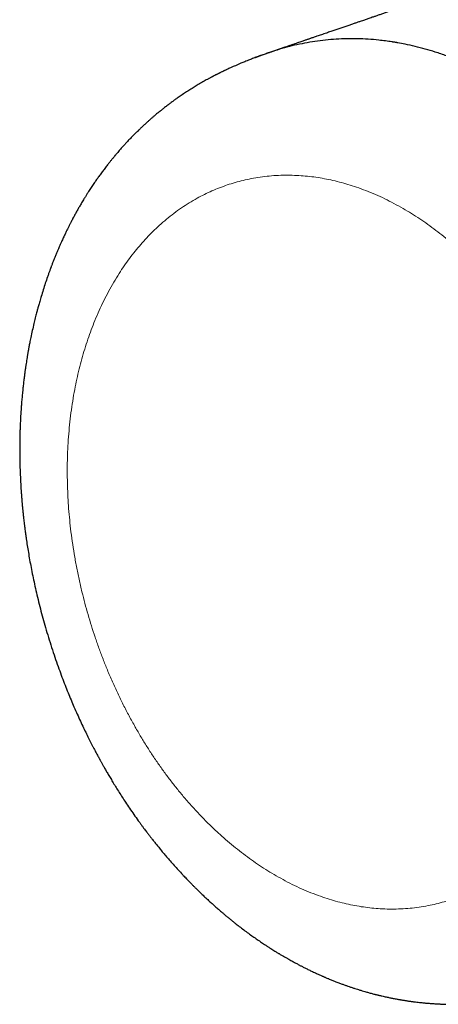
# Model space of a CAD drawing. Header units: millimetres. Extents: x 8 to 538, y 12 to 399.
# Tile 4 of 25: x 411 to 422, y 131 to 155. Entities that reach past the tile are written whole.
import ezdxf

# ---------------------------------------------------------------- set-up
doc = ezdxf.new("R2010")
doc.units = ezdxf.units.MM

msp = doc.modelspace()

# ---------------------------------------------------------------- linework, layer by layer
at = {"color": 7, "linetype": 'Continuous', "lineweight": 30}
for points, knots in [([(480.56, 176.081), (480.536, 176.072), (480.465, 176.048), (480.349, 176.008), (480.216, 175.962), (480.095, 175.92), (479.987, 175.883), (479.891, 175.85), (479.8, 175.818), (479.721, 175.791), (479.65, 175.767), (479.585, 175.744), (479.516, 175.72), (479.437, 175.693), (479.347, 175.662), (479.245, 175.627), (479.136, 175.589), (479.022, 175.55), (478.907, 175.51), (478.772, 175.464), (478.621, 175.411), (478.452, 175.353), (478.286, 175.296), (478.125, 175.24), (477.98, 175.19), (477.85, 175.145), (477.735, 175.105), (477.623, 175.067), (477.514, 175.029), (477.393, 174.987), (477.257, 174.94), (477.107, 174.888), (476.951, 174.835), (476.791, 174.78), (476.629, 174.723), (476.464, 174.667), (476.307, 174.612), (476.159, 174.561), (476.022, 174.514), (475.89, 174.469), (475.764, 174.425), (475.642, 174.383), (475.503, 174.335), (475.343, 174.28), (475.159, 174.216), (474.986, 174.157), (474.825, 174.101), (474.673, 174.048), (474.514, 173.994), (474.361, 173.941), (474.215, 173.89), (474.077, 173.843), (473.938, 173.795), (473.789, 173.743), (473.632, 173.689), (473.468, 173.632), (473.311, 173.578), (473.16, 173.526), (473.015, 173.476), (472.872, 173.427), (472.742, 173.382), (472.623, 173.341), (472.513, 173.303), (472.401, 173.264), (472.284, 173.224), (472.163, 173.182), (472.037, 173.139), (471.881, 173.085), (471.699, 173.022), (471.493, 172.951), (471.29, 172.881), (471.116, 172.821), (470.969, 172.77), (470.851, 172.73), (470.737, 172.69), (470.625, 172.652), (470.511, 172.612), (470.39, 172.571), (470.261, 172.526), (470.125, 172.479), (469.984, 172.43), (469.839, 172.38), (469.693, 172.33), (469.547, 172.28), (469.398, 172.228), (469.245, 172.176), (469.09, 172.122), (468.938, 172.069), (468.801, 172.022), (468.679, 171.98), (468.57, 171.943), (468.462, 171.905), (468.344, 171.865), (468.214, 171.82), (468.071, 171.771), (467.922, 171.719), (467.77, 171.667), (467.617, 171.614), (467.462, 171.56), (467.305, 171.506), (467.148, 171.452), (466.994, 171.399), (466.854, 171.351), (466.73, 171.308), (466.619, 171.27), (466.511, 171.232), (466.395, 171.192), (466.269, 171.149), (466.129, 171.101), (465.983, 171.051), (465.833, 170.998), (465.679, 170.946), (465.517, 170.89), (465.347, 170.831), (465.169, 170.77), (464.995, 170.71), (464.827, 170.652), (464.675, 170.599), (464.541, 170.553), (464.419, 170.511), (464.295, 170.468), (464.167, 170.424), (464.034, 170.378), (463.897, 170.331), (463.759, 170.284), (463.62, 170.236), (463.482, 170.188), (463.345, 170.141), (463.202, 170.092), (463.054, 170.04), (462.901, 169.988), (462.753, 169.937), (462.619, 169.89), (462.498, 169.849), (462.388, 169.811), (462.276, 169.772), (462.16, 169.732), (462.039, 169.691), (461.915, 169.648), (461.787, 169.604), (461.658, 169.559), (461.508, 169.508), (461.338, 169.449), (461.149, 169.384), (460.964, 169.32), (460.785, 169.258), (460.613, 169.199), (460.465, 169.148), (460.336, 169.103), (460.223, 169.064), (460.105, 169.024), (459.982, 168.982), (459.855, 168.938), (459.724, 168.893), (459.55, 168.833), (459.335, 168.759), (459.082, 168.671), (458.834, 168.586), (458.59, 168.502), (458.352, 168.42), (458.117, 168.339), (457.885, 168.259), (457.64, 168.175), (457.379, 168.085), (457.1, 167.988), (456.854, 167.904), (456.643, 167.831), (456.467, 167.77), (456.287, 167.708), (456.132, 167.655), (456.005, 167.611), (455.907, 167.578), (455.812, 167.545), (455.721, 167.513), (455.635, 167.484), (455.554, 167.456), (455.481, 167.431), (455.415, 167.408), (455.353, 167.387), (455.293, 167.366), (455.229, 167.344), (455.161, 167.32), (455.083, 167.294), (454.994, 167.263), (454.895, 167.229), (454.79, 167.193), (454.682, 167.155), (454.537, 167.106), (454.359, 167.044), (454.165, 166.978), (453.991, 166.917), (453.836, 166.864), (453.685, 166.812), (453.541, 166.762), (453.403, 166.715), (453.293, 166.677), (453.207, 166.648), (453.142, 166.625), (453.07, 166.6), (452.993, 166.574), (452.91, 166.545), (452.818, 166.513), (452.719, 166.479), (452.617, 166.444), (452.519, 166.411), (452.424, 166.378), (452.33, 166.346), (452.24, 166.314), (452.154, 166.285), (452.074, 166.257), (451.998, 166.231), (451.914, 166.202), (451.824, 166.171), (451.726, 166.138), (451.652, 166.112), (451.598, 166.094), (451.563, 166.082), (451.53, 166.07), (451.498, 166.059), (451.467, 166.048), (451.436, 166.038), (451.401, 166.026), (451.359, 166.011), (451.31, 165.994), (451.254, 165.975), (451.192, 165.954), (451.125, 165.931), (451.055, 165.907), (450.985, 165.882), (450.913, 165.858), (450.842, 165.833), (450.772, 165.809), (450.704, 165.786), (450.618, 165.756), (450.517, 165.721), (450.4, 165.681), (450.291, 165.644), (450.19, 165.609), (450.096, 165.576), (450.005, 165.545), (449.919, 165.516), (449.839, 165.488), (449.763, 165.462), (449.691, 165.437), (449.625, 165.414), (449.571, 165.396), (449.53, 165.381), (449.498, 165.371), (449.466, 165.359), (449.428, 165.346), (449.383, 165.331), (449.329, 165.312), (449.268, 165.291), (449.202, 165.268), (449.129, 165.243), (449.042, 165.213), (448.945, 165.18), (448.84, 165.144), (448.738, 165.109), (448.639, 165.075), (448.542, 165.042), (448.449, 165.009), (448.359, 164.978), (448.276, 164.95), (448.203, 164.925), (448.138, 164.902), (448.079, 164.882), (448.027, 164.864), (447.979, 164.848), (447.934, 164.832), (447.886, 164.816), (447.832, 164.797), (447.773, 164.777), (447.708, 164.755), (447.638, 164.73), (447.561, 164.704), (447.479, 164.676), (447.392, 164.646), (447.302, 164.615), (447.15, 164.562), (446.938, 164.489), (446.665, 164.395), (446.459, 164.325), (446.324, 164.278), (446.26, 164.256), (446.202, 164.236), (446.149, 164.218), (446.101, 164.201), (446.06, 164.187), (446.023, 164.174), (445.988, 164.162), (445.942, 164.147), (445.883, 164.126), (445.808, 164.1), (445.726, 164.072), (445.637, 164.042), (445.543, 164.009), (445.443, 163.975), (445.336, 163.938), (445.223, 163.899), (445.106, 163.859), (444.988, 163.818), (444.867, 163.777), (444.74, 163.733), (444.621, 163.692), (444.512, 163.655), (444.418, 163.622), (444.332, 163.593), (444.249, 163.564), (444.166, 163.536), (444.08, 163.506), (443.993, 163.476), (443.902, 163.445), (443.807, 163.412), (443.691, 163.372), (443.555, 163.325), (443.399, 163.272), (443.246, 163.219), (443.095, 163.167), (442.948, 163.117), (442.804, 163.067), (442.627, 163.006), (442.419, 162.935), (442.179, 162.852), (441.944, 162.771), (441.728, 162.697), (441.53, 162.629), (441.348, 162.566), (441.164, 162.503), (440.981, 162.44), (440.801, 162.378), (440.621, 162.316), (440.437, 162.253), (440.285, 162.201), (440.166, 162.16), (440.081, 162.131), (439.996, 162.102), (439.91, 162.072), (439.825, 162.043), (439.739, 162.013), (439.658, 161.985), (439.581, 161.959), (439.51, 161.934), (439.444, 161.912), (439.387, 161.892), (439.338, 161.875), (439.293, 161.86), (439.245, 161.843), (439.192, 161.825), (439.133, 161.805), (439.067, 161.782), (438.996, 161.758), (438.919, 161.731), (438.839, 161.704), (438.757, 161.675), (438.655, 161.641), (438.536, 161.6), (438.401, 161.553), (438.271, 161.508), (438.145, 161.465), (438.033, 161.427), (437.933, 161.392), (437.846, 161.362), (437.763, 161.334), (437.685, 161.307), (437.612, 161.282), (437.544, 161.259), (437.481, 161.237), (437.424, 161.217), (437.371, 161.199), (437.32, 161.182), (437.268, 161.164), (437.209, 161.143), (437.143, 161.121), (437.071, 161.096), (436.994, 161.07), (436.914, 161.042), (436.831, 161.014), (436.746, 160.984), (436.659, 160.955), (436.571, 160.924), (436.487, 160.895), (436.409, 160.868), (436.335, 160.843), (436.263, 160.818), (436.192, 160.794), (436.127, 160.772), (436.068, 160.751), (436.016, 160.733), (435.971, 160.718), (435.933, 160.705), (435.899, 160.693), (435.868, 160.683), (435.837, 160.672), (435.805, 160.661), (435.772, 160.65), (435.723, 160.633), (435.656, 160.61), (435.571, 160.58), (435.479, 160.549), (435.381, 160.515), (435.278, 160.48), (435.167, 160.442), (435.049, 160.401), (434.923, 160.358), (434.791, 160.312), (434.669, 160.271), (434.562, 160.234), (434.471, 160.202), (434.381, 160.172), (434.295, 160.142), (434.205, 160.111), (434.113, 160.079), (434.017, 160.047), (433.876, 159.998), (433.688, 159.933), (433.453, 159.853), (433.221, 159.773), (432.99, 159.694), (432.758, 159.614), (432.55, 159.543), (432.366, 159.479), (432.205, 159.424), (432.04, 159.368), (431.884, 159.314), (431.737, 159.263), (431.601, 159.217), (431.466, 159.17), (431.347, 159.129), (431.243, 159.094), (431.155, 159.064), (431.071, 159.034), (430.988, 159.006), (430.904, 158.977), (430.816, 158.947), (430.726, 158.916), (430.634, 158.885), (430.542, 158.853), (430.448, 158.821), (430.354, 158.789), (430.262, 158.757), (430.17, 158.725), (430.078, 158.694), (429.987, 158.663), (429.897, 158.632), (429.809, 158.601), (429.722, 158.572), (429.636, 158.542), (429.552, 158.513), (429.469, 158.485), (429.394, 158.459), (429.332, 158.437), (429.281, 158.42), (429.239, 158.406), (429.199, 158.392), (429.157, 158.377), (429.106, 158.36), (429.045, 158.339), (428.973, 158.314), (428.893, 158.287), (428.803, 158.256), (428.705, 158.222), (428.6, 158.186), (428.488, 158.148), (428.382, 158.111), (428.283, 158.077), (428.194, 158.047), (428.106, 158.017), (428.029, 157.99), (427.964, 157.968), (427.909, 157.949), (427.858, 157.931), (427.809, 157.915), (427.761, 157.898), (427.714, 157.882), (427.668, 157.866), (427.618, 157.849), (427.567, 157.832), (427.502, 157.809), (427.424, 157.783), (427.331, 157.751), (427.232, 157.717), (427.129, 157.681), (427.034, 157.649), (426.948, 157.619), (426.873, 157.593), (426.795, 157.567), (426.716, 157.539), (426.636, 157.512), (426.559, 157.486), (426.487, 157.461), (426.42, 157.438), (426.358, 157.417), (426.302, 157.398), (426.252, 157.38), (426.195, 157.361), (426.128, 157.338), (426.047, 157.31), (425.959, 157.28), (425.863, 157.247), (425.762, 157.212), (425.655, 157.176), (425.545, 157.138), (425.431, 157.099), (425.313, 157.058), (425.208, 157.022), (425.117, 156.991), (425.044, 156.966), (424.975, 156.942), (424.91, 156.92), (424.851, 156.9), (424.797, 156.881), (424.747, 156.864), (424.702, 156.848), (424.652, 156.831), (424.595, 156.812), (424.528, 156.789), (424.456, 156.764), (424.378, 156.737), (424.295, 156.709), (424.209, 156.679), (424.072, 156.632), (423.885, 156.568), (423.656, 156.49), (423.439, 156.415), (423.233, 156.345), (423.033, 156.276), (422.838, 156.209), (422.657, 156.147), (422.49, 156.09), (422.335, 156.037), (422.179, 155.983), (422.021, 155.929), (421.882, 155.881), (421.761, 155.84), (421.658, 155.804), (421.548, 155.766), (421.433, 155.727), (421.317, 155.687), (421.203, 155.648), (421.09, 155.61), (420.979, 155.571), (420.868, 155.533), (420.763, 155.497), (420.663, 155.463), (420.568, 155.431), (420.479, 155.4), (420.396, 155.372), (420.319, 155.345), (420.248, 155.321), (420.188, 155.3), (420.136, 155.282), (420.091, 155.267), (420.045, 155.251), (419.995, 155.234), (419.936, 155.214), (419.867, 155.19), (419.788, 155.163), (419.702, 155.134), (419.61, 155.102), (419.511, 155.068), (419.41, 155.034), (419.308, 154.999), (419.205, 154.963), (419.113, 154.932), (419.035, 154.905), (418.974, 154.884), (418.917, 154.864), (418.865, 154.847), (418.818, 154.831), (418.777, 154.817), (418.74, 154.804), (418.706, 154.792), (418.676, 154.782), (418.648, 154.772), (418.619, 154.762), (418.587, 154.752), (418.55, 154.739), (418.507, 154.724), (418.457, 154.707), (418.402, 154.688), (418.341, 154.667), (418.273, 154.644), (418.2, 154.619), (418.12, 154.592), (418.035, 154.562), (417.944, 154.531), (417.848, 154.498), (417.749, 154.464), (417.646, 154.429), (417.538, 154.392), (417.425, 154.353), (417.347, 154.327), (417.308, 154.313)], [0, 0, 0, 0, 0.001175, 0.003369, 0.005482, 0.007504, 0.009108, 0.010625, 0.012055, 0.013397, 0.014391, 0.015403, 0.016495, 0.017667, 0.019166, 0.020777, 0.022502, 0.024332, 0.026169, 0.027983, 0.030709, 0.033381, 0.035999, 0.038559, 0.041032, 0.042908, 0.044726, 0.046485, 0.048194, 0.049933, 0.052229, 0.054614, 0.057086, 0.05962, 0.062189, 0.064794, 0.067434, 0.069654, 0.071827, 0.073916, 0.07592, 0.077839, 0.079675, 0.082527, 0.08544, 0.088413, 0.09071, 0.093113, 0.095623, 0.09824, 0.100372, 0.102569, 0.104791, 0.10695, 0.109655, 0.112248, 0.114731, 0.117102, 0.119391, 0.121645, 0.123863, 0.125582, 0.12729, 0.129062, 0.130909, 0.132831, 0.134829, 0.136902, 0.140218, 0.143479, 0.146685, 0.149833, 0.151755, 0.153623, 0.155437, 0.157198, 0.158908, 0.160865, 0.162916, 0.16506, 0.167298, 0.169623, 0.171947, 0.174244, 0.176514, 0.179024, 0.181499, 0.183906, 0.186229, 0.187995, 0.189709, 0.191387, 0.193123, 0.195285, 0.197549, 0.199916, 0.202361, 0.204787, 0.207183, 0.209711, 0.212206, 0.214656, 0.217024, 0.218825, 0.220575, 0.222272, 0.223961, 0.226063, 0.228268, 0.230576, 0.232987, 0.23543, 0.237842, 0.240699, 0.243512, 0.246277, 0.248946, 0.251508, 0.253447, 0.255332, 0.25728, 0.25932, 0.26145, 0.263586, 0.265798, 0.268007, 0.270191, 0.272351, 0.274486, 0.276971, 0.2794, 0.281744, 0.284004, 0.285752, 0.287461, 0.289228, 0.291071, 0.292988, 0.294944, 0.296973, 0.299028, 0.301062, 0.304103, 0.307097, 0.310039, 0.312878, 0.315599, 0.318199, 0.319918, 0.321708, 0.323573, 0.325513, 0.327529, 0.329616, 0.331706, 0.335798, 0.339803, 0.343725, 0.347571, 0.351343, 0.355051, 0.358703, 0.362337, 0.366671, 0.37109, 0.375611, 0.378326, 0.381104, 0.383956, 0.386881, 0.388426, 0.38999, 0.391518, 0.392961, 0.394319, 0.395592, 0.396781, 0.397797, 0.398741, 0.39968, 0.400688, 0.401767, 0.402915, 0.404384, 0.405954, 0.407625, 0.409368, 0.411104, 0.41448, 0.41781, 0.420302, 0.422766, 0.425152, 0.427437, 0.429622, 0.431707, 0.43265, 0.433686, 0.434814, 0.436034, 0.437346, 0.43875, 0.44043, 0.442041, 0.443584, 0.445058, 0.446572, 0.448006, 0.44936, 0.450633, 0.451826, 0.452944, 0.454599, 0.456137, 0.457557, 0.458129, 0.45868, 0.459209, 0.459716, 0.460202, 0.460671, 0.461197, 0.461874, 0.462653, 0.463535, 0.46452, 0.465606, 0.466683, 0.467829, 0.468968, 0.470088, 0.47119, 0.472274, 0.473339, 0.475244, 0.477088, 0.478871, 0.48041, 0.481901, 0.483339, 0.484698, 0.48597, 0.487156, 0.488305, 0.48936, 0.490319, 0.490841, 0.491329, 0.491815, 0.49237, 0.493123, 0.493977, 0.494931, 0.495986, 0.497142, 0.498397, 0.500099, 0.501756, 0.503368, 0.504935, 0.506457, 0.507933, 0.509365, 0.510728, 0.511848, 0.512871, 0.513798, 0.514628, 0.515361, 0.51604, 0.516799, 0.517641, 0.518567, 0.519599, 0.520719, 0.521926, 0.523221, 0.524603, 0.526049, 0.527499, 0.531811, 0.53613, 0.540458, 0.541552, 0.54256, 0.543482, 0.544319, 0.54507, 0.545724, 0.546295, 0.546819, 0.547371, 0.548456, 0.549645, 0.550938, 0.552336, 0.553839, 0.555416, 0.5571, 0.558893, 0.560796, 0.562616, 0.564525, 0.566525, 0.568612, 0.570208, 0.571686, 0.573048, 0.574294, 0.575633, 0.57697, 0.578358, 0.579797, 0.581289, 0.582833, 0.585294, 0.587772, 0.5902, 0.592578, 0.594906, 0.597184, 0.599422, 0.60328, 0.607063, 0.61078, 0.61444, 0.617289, 0.620167, 0.623079, 0.626043, 0.628809, 0.631651, 0.634567, 0.637524, 0.638861, 0.640203, 0.641551, 0.642904, 0.644262, 0.645625, 0.646938, 0.648143, 0.649266, 0.650308, 0.651268, 0.651965, 0.652638, 0.653388, 0.654225, 0.655169, 0.656204, 0.65733, 0.658546, 0.659848, 0.661152, 0.662432, 0.66465, 0.66679, 0.66885, 0.670832, 0.672735, 0.674174, 0.675562, 0.676876, 0.67811, 0.679263, 0.680336, 0.681328, 0.68224, 0.683071, 0.683829, 0.684638, 0.685566, 0.686613, 0.687781, 0.688967, 0.690248, 0.691565, 0.69291, 0.694282, 0.695682, 0.697109, 0.69825, 0.699408, 0.700581, 0.701703, 0.702735, 0.703675, 0.704525, 0.705194, 0.705793, 0.706323, 0.706793, 0.707274, 0.707779, 0.70831, 0.708865, 0.710109, 0.711462, 0.712924, 0.714453, 0.716088, 0.717838, 0.719705, 0.721689, 0.723789, 0.726006, 0.727429, 0.728894, 0.730324, 0.731687, 0.732983, 0.734579, 0.736062, 0.737499, 0.741276, 0.744987, 0.748651, 0.752273, 0.75592, 0.759636, 0.762127, 0.764667, 0.767269, 0.769932, 0.772069, 0.774244, 0.776396, 0.778456, 0.779896, 0.781286, 0.782628, 0.78392, 0.785216, 0.786597, 0.788064, 0.789485, 0.79097, 0.792456, 0.793932, 0.795397, 0.796851, 0.798295, 0.799728, 0.801151, 0.802564, 0.803938, 0.805231, 0.806648, 0.80795, 0.809136, 0.810208, 0.810913, 0.811558, 0.812166, 0.812826, 0.813547, 0.81458, 0.815717, 0.816956, 0.818395, 0.819945, 0.821606, 0.823376, 0.825258, 0.826641, 0.828077, 0.829484, 0.83078, 0.831721, 0.832593, 0.833397, 0.834132, 0.834918, 0.835628, 0.836364, 0.83714, 0.837956, 0.838811, 0.840194, 0.841671, 0.843229, 0.844863, 0.846573, 0.847733, 0.848925, 0.85015, 0.851406, 0.852691, 0.85392, 0.855063, 0.85612, 0.85709, 0.857973, 0.85877, 0.859487, 0.860656, 0.861937, 0.86333, 0.864841, 0.86646, 0.868145, 0.869888, 0.87169, 0.87355, 0.875468, 0.876678, 0.877848, 0.878943, 0.879961, 0.880903, 0.881755, 0.882533, 0.883238, 0.883923, 0.884888, 0.885941, 0.887082, 0.888309, 0.889624, 0.891004, 0.892384, 0.896148, 0.89987, 0.903209, 0.906459, 0.909611, 0.912671, 0.91573, 0.918155, 0.920598, 0.923068, 0.925567, 0.928098, 0.929637, 0.931275, 0.933013, 0.934851, 0.936713, 0.938508, 0.940236, 0.94206, 0.943803, 0.945466, 0.947047, 0.948545, 0.949949, 0.951259, 0.952474, 0.953594, 0.95462, 0.95536, 0.956044, 0.956757, 0.957545, 0.958408, 0.959548, 0.960797, 0.962155, 0.963614, 0.965175, 0.966838, 0.968386, 0.970012, 0.971717, 0.972745, 0.973717, 0.974619, 0.975453, 0.976164, 0.976817, 0.97741, 0.977945, 0.978421, 0.978838, 0.979269, 0.979763, 0.980352, 0.981036, 0.981815, 0.982689, 0.983658, 0.984722, 0.98588, 0.987134, 0.988483, 0.989927, 0.991466, 0.993004, 0.994626, 0.996333, 0.998124, 1, 1, 1, 1]), ([(423.515, 153.698), (423.422, 153.75), (423.235, 153.856), (422.953, 153.999), (422.67, 154.131), (422.386, 154.251), (422.102, 154.359), (421.829, 154.451), (421.567, 154.529), (421.316, 154.594), (421.088, 154.645), (420.935, 154.674), (420.857, 154.687), (420.833, 154.692), (420.809, 154.696), (420.784, 154.7), (420.76, 154.703), (420.69, 154.714), (420.574, 154.731), (420.376, 154.754), (420.142, 154.774), (419.874, 154.785), (419.606, 154.786), (419.34, 154.775), (419.075, 154.753), (418.813, 154.72), (418.554, 154.676), (418.3, 154.622), (418.05, 154.557), (417.855, 154.5), (417.745, 154.461), (417.715, 154.45)], [0, 0, 0, 0, 0.048621, 0.097094, 0.145437, 0.193667, 0.241802, 0.289857, 0.332094, 0.374294, 0.416466, 0.447631, 0.451711, 0.455792, 0.459873, 0.463953, 0.468034, 0.472182, 0.499499, 0.526819, 0.572647, 0.618506, 0.664398, 0.710321, 0.756271, 0.802244, 0.848236, 0.893322, 0.938417, 0.983519, 1, 1, 1, 1]), ([(417.715, 154.451), (417.71, 154.45), (417.695, 154.445), (417.669, 154.436), (417.64, 154.426), (417.616, 154.417), (417.584, 154.406), (417.542, 154.392), (417.494, 154.375), (417.449, 154.358), (417.406, 154.343), (417.362, 154.327), (417.32, 154.311), (417.275, 154.295), (417.229, 154.277), (417.177, 154.257), (417.119, 154.234), (417.063, 154.212), (417.009, 154.19), (416.956, 154.168), (416.905, 154.147), (416.86, 154.127), (416.818, 154.109), (416.776, 154.09), (416.735, 154.072), (416.698, 154.055), (416.657, 154.037), (416.619, 154.019), (416.586, 154.004), (416.564, 153.993), (416.544, 153.984), (416.526, 153.975), (416.506, 153.966), (416.483, 153.954), (416.459, 153.942), (416.438, 153.932), (416.422, 153.924), (416.406, 153.916), (416.386, 153.906), (416.364, 153.895), (416.342, 153.884), (416.321, 153.873), (416.301, 153.863), (416.281, 153.852), (416.263, 153.843), (416.243, 153.832), (416.22, 153.82), (416.196, 153.807), (416.172, 153.794), (416.149, 153.782), (416.096, 153.753), (416.012, 153.706), (415.901, 153.641), (415.792, 153.576), (415.687, 153.51), (415.579, 153.44), (415.472, 153.369), (415.379, 153.304), (415.296, 153.245), (415.224, 153.192), (415.15, 153.137), (415.076, 153.08), (415.003, 153.023), (414.931, 152.965), (414.86, 152.907), (414.794, 152.851), (414.737, 152.802), (414.683, 152.755), (414.63, 152.707), (414.574, 152.657), (414.52, 152.607), (414.463, 152.553), (414.412, 152.504), (414.37, 152.463), (414.333, 152.427), (414.293, 152.386), (414.248, 152.341), (414.205, 152.296), (414.167, 152.256), (414.132, 152.22), (414.099, 152.185), (414.068, 152.15), (414.036, 152.116), (414.005, 152.081), (413.974, 152.046), (413.94, 152.008), (413.903, 151.966), (413.862, 151.917), (413.822, 151.87), (413.787, 151.828), (413.761, 151.796), (413.738, 151.769), (413.718, 151.743), (413.696, 151.716), (413.672, 151.686), (413.643, 151.65), (413.612, 151.609), (413.578, 151.565), (413.544, 151.521), (413.512, 151.478), (413.479, 151.433), (413.446, 151.388), (413.414, 151.344), (413.385, 151.303), (413.356, 151.262), (413.325, 151.217), (413.292, 151.168), (413.257, 151.117), (413.223, 151.065), (413.19, 151.015), (413.161, 150.97), (413.136, 150.931), (413.115, 150.898), (413.096, 150.867), (413.076, 150.835), (413.053, 150.798), (413.027, 150.755), (412.998, 150.707), (412.97, 150.66), (412.945, 150.616), (412.921, 150.575), (412.897, 150.534), (412.874, 150.493), (412.851, 150.452), (412.828, 150.41), (412.805, 150.367), (412.78, 150.322), (412.756, 150.275), (412.733, 150.232), (412.714, 150.195), (412.697, 150.162), (412.682, 150.133), (412.668, 150.105), (412.653, 150.075), (412.636, 150.04), (412.618, 150.003), (412.598, 149.964), (412.579, 149.923), (412.557, 149.878), (412.535, 149.831), (412.513, 149.783), (412.49, 149.731), (412.465, 149.676), (412.438, 149.615), (412.41, 149.55), (412.379, 149.48), (412.347, 149.402), (412.32, 149.335), (412.298, 149.281), (412.282, 149.241), (412.267, 149.201), (412.251, 149.161), (412.238, 149.127), (412.227, 149.098), (412.219, 149.077), (412.212, 149.057), (412.204, 149.037), (412.195, 149.013), (412.185, 148.985), (412.173, 148.951), (412.159, 148.913), (412.145, 148.873), (412.117, 148.793), (412.075, 148.672), (412.023, 148.509), (411.983, 148.379), (411.954, 148.283), (411.936, 148.222), (411.92, 148.164), (411.905, 148.111), (411.892, 148.065), (411.881, 148.022), (411.869, 147.978), (411.856, 147.928), (411.841, 147.869), (411.824, 147.804), (411.807, 147.735), (411.782, 147.632), (411.751, 147.493), (411.721, 147.355), (411.7, 147.252), (411.688, 147.189), (411.677, 147.133), (411.667, 147.083), (411.66, 147.041), (411.653, 147.006), (411.648, 146.977), (411.643, 146.95), (411.638, 146.92), (411.632, 146.886), (411.624, 146.839), (411.614, 146.777), (411.602, 146.702), (411.59, 146.623), (411.578, 146.539), (411.565, 146.448), (411.552, 146.348), (411.538, 146.238), (411.524, 146.118), (411.51, 145.987), (411.499, 145.874), (411.491, 145.783), (411.485, 145.719), (411.48, 145.658), (411.476, 145.603), (411.473, 145.556), (411.47, 145.516), (411.468, 145.482), (411.466, 145.456), (411.465, 145.431), (411.463, 145.402), (411.46, 145.362), (411.457, 145.31), (411.454, 145.249), (411.451, 145.183), (411.448, 145.114), (411.445, 145.032), (411.442, 144.935), (411.439, 144.823), (411.438, 144.709), (411.436, 144.566), (411.437, 144.397), (411.439, 144.204), (411.445, 144.016), (411.451, 143.865), (411.456, 143.748), (411.461, 143.663), (411.466, 143.577), (411.471, 143.491), (411.478, 143.404), (411.484, 143.316), (411.491, 143.228), (411.498, 143.152), (411.504, 143.091), (411.508, 143.048), (411.511, 143.013), (411.514, 142.987), (411.516, 142.968), (411.517, 142.952), (411.519, 142.933), (411.522, 142.905), (411.526, 142.868), (411.531, 142.819), (411.538, 142.761), (411.546, 142.694), (411.556, 142.611), (411.568, 142.514), (411.583, 142.403), (411.602, 142.271), (411.625, 142.118), (411.653, 141.943), (411.685, 141.758), (411.721, 141.564), (411.761, 141.362), (411.806, 141.152), (411.854, 140.935), (411.908, 140.71), (411.967, 140.479), (412.031, 140.243), (412.099, 140.003), (412.174, 139.757), (412.252, 139.51), (412.333, 139.27), (412.413, 139.043), (412.491, 138.831), (412.567, 138.632), (412.643, 138.442), (412.718, 138.261), (412.794, 138.082), (412.872, 137.905), (412.952, 137.731), (413.028, 137.567), (413.102, 137.415), (413.162, 137.294), (413.208, 137.203), (413.241, 137.139), (413.273, 137.077), (413.303, 137.018), (413.334, 136.961), (413.362, 136.907), (413.389, 136.857), (413.41, 136.818), (413.425, 136.791), (413.436, 136.772), (413.444, 136.756), (413.455, 136.736), (413.47, 136.709), (413.487, 136.679), (413.505, 136.646), (413.525, 136.611), (413.555, 136.558), (413.596, 136.486), (413.651, 136.392), (413.711, 136.291), (413.776, 136.182), (413.846, 136.067), (413.921, 135.948), (414, 135.825), (414.087, 135.692), (414.183, 135.549), (414.289, 135.395), (414.377, 135.271), (414.445, 135.177), (414.489, 135.117), (414.531, 135.06), (414.569, 135.009), (414.602, 134.965), (414.631, 134.927), (414.656, 134.896), (414.676, 134.869), (414.696, 134.844), (414.717, 134.816), (414.742, 134.784), (414.77, 134.749), (414.81, 134.699), (414.862, 134.634), (414.928, 134.552), (415.003, 134.462), (415.086, 134.363), (415.176, 134.259), (415.271, 134.15), (415.373, 134.037), (415.458, 133.945), (415.522, 133.875), (415.564, 133.831), (415.6, 133.793), (415.632, 133.76), (415.658, 133.733), (415.679, 133.712), (415.694, 133.696), (415.707, 133.683), (415.72, 133.67), (415.737, 133.653), (415.758, 133.631), (415.782, 133.607), (415.81, 133.579), (415.858, 133.531), (415.928, 133.463), (416.018, 133.376), (416.11, 133.289), (416.185, 133.22), (416.242, 133.168), (416.28, 133.134), (416.319, 133.099), (416.359, 133.064), (416.398, 133.029), (416.438, 132.995), (416.474, 132.964), (416.506, 132.937), (416.531, 132.916), (416.549, 132.9), (416.564, 132.887), (416.58, 132.874), (416.6, 132.857), (416.625, 132.837), (416.653, 132.814), (416.696, 132.778), (416.752, 132.733), (416.831, 132.669), (416.925, 132.596), (417.035, 132.513), (417.148, 132.428), (417.26, 132.348), (417.369, 132.271), (417.458, 132.21), (417.53, 132.162), (417.586, 132.125), (417.646, 132.086), (417.706, 132.048), (417.76, 132.014), (417.807, 131.985), (417.845, 131.961), (417.877, 131.942), (417.9, 131.928), (417.919, 131.916), (417.937, 131.905), (417.962, 131.891), (417.993, 131.873), (418.029, 131.851), (418.056, 131.836), (418.07, 131.827)], [0, 0, 0, 0, 0.0006, 0.002062, 0.003295, 0.004301, 0.005116, 0.00707, 0.008926, 0.010376, 0.011914, 0.013498, 0.015096, 0.016535, 0.018345, 0.020131, 0.022262, 0.024701, 0.026469, 0.028325, 0.030769, 0.032228, 0.033586, 0.035616, 0.037182, 0.038425, 0.039951, 0.042008, 0.043033, 0.043906, 0.044673, 0.045358, 0.046089, 0.047103, 0.048279, 0.049026, 0.049601, 0.050244, 0.051077, 0.052057, 0.05296, 0.053752, 0.054678, 0.055494, 0.056245, 0.056997, 0.05798, 0.059102, 0.060093, 0.060968, 0.061956, 0.066816, 0.072043, 0.076469, 0.081345, 0.086283, 0.091254, 0.096246, 0.099534, 0.103199, 0.106625, 0.110384, 0.114157, 0.117555, 0.121417, 0.124962, 0.127784, 0.130406, 0.133445, 0.136303, 0.139369, 0.14229, 0.145636, 0.147757, 0.149406, 0.151768, 0.154571, 0.157028, 0.159205, 0.161191, 0.163092, 0.164941, 0.166783, 0.168632, 0.170526, 0.172486, 0.174685, 0.177225, 0.18016, 0.182091, 0.183725, 0.185085, 0.186364, 0.187605, 0.189233, 0.191055, 0.193054, 0.19536, 0.197652, 0.199717, 0.201858, 0.204231, 0.206453, 0.208306, 0.210172, 0.212379, 0.214755, 0.217246, 0.219731, 0.222128, 0.22438, 0.226106, 0.227586, 0.228965, 0.230442, 0.23206, 0.234042, 0.236419, 0.238594, 0.240531, 0.242365, 0.244216, 0.246081, 0.247936, 0.249753, 0.251613, 0.253666, 0.255825, 0.257738, 0.259373, 0.260765, 0.262057, 0.263162, 0.264434, 0.265932, 0.267655, 0.269263, 0.271024, 0.272939, 0.275008, 0.277108, 0.278986, 0.281599, 0.284132, 0.286622, 0.289759, 0.292968, 0.296347, 0.29798, 0.299623, 0.301277, 0.302943, 0.304469, 0.305527, 0.306391, 0.307111, 0.307928, 0.308873, 0.309946, 0.311375, 0.312959, 0.314573, 0.316197, 0.322561, 0.329047, 0.335404, 0.337854, 0.340277, 0.342578, 0.344619, 0.346399, 0.347924, 0.349544, 0.351473, 0.35371, 0.356249, 0.358898, 0.361576, 0.368, 0.37458, 0.377137, 0.379491, 0.381583, 0.383413, 0.38498, 0.386285, 0.387276, 0.388205, 0.389298, 0.390556, 0.391942, 0.394538, 0.397282, 0.400174, 0.403214, 0.40647, 0.410083, 0.414057, 0.41839, 0.423084, 0.428138, 0.430476, 0.432853, 0.435033, 0.436967, 0.438653, 0.440069, 0.441247, 0.442187, 0.442889, 0.443854, 0.445273, 0.447179, 0.449367, 0.451677, 0.45411, 0.456665, 0.460379, 0.464323, 0.46838, 0.472365, 0.479301, 0.486005, 0.492478, 0.498802, 0.501703, 0.504629, 0.507581, 0.510559, 0.513562, 0.516591, 0.519645, 0.522639, 0.524432, 0.525921, 0.527107, 0.52799, 0.528569, 0.529065, 0.529706, 0.530515, 0.531886, 0.533568, 0.535561, 0.537864, 0.540471, 0.544118, 0.547938, 0.551931, 0.557656, 0.563703, 0.570073, 0.576765, 0.58378, 0.590984, 0.5985, 0.606326, 0.614464, 0.622606, 0.631036, 0.639755, 0.648618, 0.657191, 0.665445, 0.672935, 0.680141, 0.687063, 0.693702, 0.700058, 0.706937, 0.71345, 0.719598, 0.725382, 0.7308, 0.733372, 0.735854, 0.738243, 0.740539, 0.742643, 0.744938, 0.746862, 0.748414, 0.749594, 0.750049, 0.750625, 0.751432, 0.75247, 0.753709, 0.755025, 0.756409, 0.75786, 0.761281, 0.765025, 0.769094, 0.773488, 0.778198, 0.783105, 0.78817, 0.793395, 0.79973, 0.806286, 0.813064, 0.815788, 0.818527, 0.82105, 0.823287, 0.825238, 0.826904, 0.828368, 0.829506, 0.830524, 0.831736, 0.833215, 0.834851, 0.8366, 0.840003, 0.843766, 0.847887, 0.852612, 0.85759, 0.862822, 0.868307, 0.874045, 0.876475, 0.878688, 0.880622, 0.882278, 0.883657, 0.884757, 0.885579, 0.886079, 0.886745, 0.887623, 0.888714, 0.890017, 0.891487, 0.892968, 0.897581, 0.902172, 0.906792, 0.91164, 0.913513, 0.915421, 0.917364, 0.91934, 0.921351, 0.923251, 0.925168, 0.926737, 0.927958, 0.928832, 0.929422, 0.930212, 0.931202, 0.93239, 0.933778, 0.935326, 0.938797, 0.941929, 0.946741, 0.952107, 0.957687, 0.96289, 0.967901, 0.972984, 0.975284, 0.977844, 0.980789, 0.983569, 0.986051, 0.988232, 0.989899, 0.991327, 0.992515, 0.993082, 0.99392, 0.99503, 0.996413, 0.998069, 1, 1, 1, 1]), ([(418.07, 131.827), (418.09, 131.816), (418.129, 131.794), (418.184, 131.763), (418.233, 131.735), (418.278, 131.711), (418.319, 131.689), (418.356, 131.669), (418.391, 131.65), (418.423, 131.633), (418.454, 131.617), (418.486, 131.601), (418.52, 131.583), (418.557, 131.565), (418.596, 131.545), (418.637, 131.525), (418.682, 131.503), (418.73, 131.48), (418.778, 131.457), (418.825, 131.435), (418.869, 131.415), (418.911, 131.396), (418.947, 131.379), (418.979, 131.365), (419.006, 131.354), (419.029, 131.343), (419.054, 131.333), (419.081, 131.321), (419.114, 131.307), (419.151, 131.292), (419.192, 131.275), (419.235, 131.257), (419.277, 131.241), (419.318, 131.224), (419.361, 131.207), (419.406, 131.19), (419.45, 131.174), (419.49, 131.158), (419.528, 131.145), (419.564, 131.132), (419.61, 131.116), (419.668, 131.095), (419.738, 131.071), (419.81, 131.048), (419.882, 131.025), (419.953, 131.003), (420.022, 130.982), (420.08, 130.965), (420.129, 130.951), (420.172, 130.939), (420.216, 130.927), (420.262, 130.915), (420.301, 130.905), (420.332, 130.897), (420.356, 130.891), (420.382, 130.885), (420.412, 130.877), (420.447, 130.869), (420.491, 130.859), (420.54, 130.847), (420.591, 130.836), (420.638, 130.826), (420.683, 130.817), (420.726, 130.808), (420.77, 130.799), (420.817, 130.79), (420.86, 130.782), (420.896, 130.775), (420.925, 130.77), (420.954, 130.765), (420.984, 130.76), (421.013, 130.755), (421.043, 130.751), (421.075, 130.746), (421.112, 130.74), (421.15, 130.734), (421.184, 130.729), (421.211, 130.726), (421.237, 130.722), (421.263, 130.719), (421.292, 130.715), (421.336, 130.709), (421.393, 130.703), (421.454, 130.696), (421.504, 130.691), (421.542, 130.687), (421.577, 130.684), (421.613, 130.681), (421.65, 130.678), (421.689, 130.674), (421.733, 130.671), (421.781, 130.668), (421.829, 130.665), (421.879, 130.662), (421.926, 130.66), (421.976, 130.658), (422.027, 130.656), (422.068, 130.655), (422.102, 130.654), (422.124, 130.653), (422.148, 130.653), (422.174, 130.652), (422.202, 130.652), (422.228, 130.652), (422.252, 130.652), (422.279, 130.652), (422.309, 130.652), (422.339, 130.652), (422.367, 130.652), (422.39, 130.652), (422.413, 130.652), (422.438, 130.653), (422.464, 130.653), (422.502, 130.654), (422.548, 130.656), (422.604, 130.657), (422.646, 130.659), (422.676, 130.661), (422.696, 130.662), (422.718, 130.663), (422.743, 130.664), (422.767, 130.665), (422.789, 130.667), (422.807, 130.668), (422.827, 130.669), (422.852, 130.671), (422.881, 130.673), (422.909, 130.675), (422.934, 130.677), (422.957, 130.679), (422.981, 130.681), (423.007, 130.683), (423.03, 130.685), (423.05, 130.687), (423.07, 130.689), (423.092, 130.691), (423.119, 130.693), (423.152, 130.697), (423.186, 130.7), (423.216, 130.704), (423.239, 130.706), (423.261, 130.709), (423.289, 130.712), (423.32, 130.716), (423.349, 130.72), (423.375, 130.723), (423.403, 130.727), (423.436, 130.731), (423.471, 130.736), (423.502, 130.74), (423.527, 130.744), (423.547, 130.747), (423.565, 130.75), (423.583, 130.753), (423.604, 130.756), (423.63, 130.76), (423.656, 130.764), (423.68, 130.768), (423.7, 130.771), (423.718, 130.774), (423.737, 130.778), (423.759, 130.781), (423.786, 130.786), (423.816, 130.791), (423.844, 130.797), (423.869, 130.801), (423.892, 130.806), (423.918, 130.811), (423.949, 130.816), (423.985, 130.824), (424.023, 130.831), (424.059, 130.839), (424.092, 130.845), (424.129, 130.853), (424.174, 130.863), (424.228, 130.875), (424.286, 130.888), (424.333, 130.898), (424.37, 130.907), (424.397, 130.913), (424.424, 130.92), (424.449, 130.926), (424.47, 130.931), (424.486, 130.934), (424.501, 130.938), (424.521, 130.943), (424.549, 130.95), (424.574, 130.956), (424.591, 130.96), (424.596, 130.961)], [0, 0, 0, 0, 0.0104993, 0.0199705, 0.0284147, 0.0360177, 0.0430059, 0.0493804, 0.0551516, 0.0608723, 0.0659478, 0.0710877, 0.076906, 0.0834431, 0.0896734, 0.0966641, 0.1043838, 0.1125366, 0.1207843, 0.1283307, 0.1362561, 0.1431339, 0.1491604, 0.1546301, 0.1588367, 0.1626447, 0.1663561, 0.1709291, 0.1763968, 0.1822778, 0.1895509, 0.1968732, 0.2035808, 0.2099516, 0.2170668, 0.2248304, 0.2321992, 0.2387203, 0.2446702, 0.2505863, 0.2565098, 0.2667265, 0.2789596, 0.2905813, 0.3014969, 0.3139145, 0.3247326, 0.3349877, 0.3415353, 0.3482735, 0.3553224, 0.3627615, 0.3700194, 0.3740677, 0.3775459, 0.3813516, 0.3862086, 0.3920246, 0.3978022, 0.4069157, 0.4149883, 0.4221694, 0.4290668, 0.4357567, 0.4423864, 0.4496906, 0.4578683, 0.4624869, 0.4665418, 0.4711186, 0.4759122, 0.4805328, 0.4849015, 0.489547, 0.4952772, 0.5020972, 0.5071067, 0.5111697, 0.5146837, 0.5187444, 0.5233821, 0.5280852, 0.5388336, 0.549557, 0.5558069, 0.5617305, 0.5668899, 0.5720241, 0.5778925, 0.5837089, 0.5898569, 0.5976144, 0.6054881, 0.6117325, 0.6200861, 0.6271525, 0.633929, 0.6424414, 0.6459185, 0.648874, 0.6523305, 0.6564679, 0.6608976, 0.6647391, 0.6680552, 0.6716993, 0.6763303, 0.6812732, 0.6852969, 0.6884648, 0.6917392, 0.6954203, 0.6993767, 0.7032905, 0.7119943, 0.7197374, 0.7277265, 0.7304124, 0.7332186, 0.7364313, 0.7400614, 0.7439495, 0.7470955, 0.7493296, 0.7520784, 0.7557718, 0.7602514, 0.7643734, 0.7679111, 0.7710723, 0.7745034, 0.7784244, 0.7819427, 0.7846724, 0.7871125, 0.7904397, 0.7941625, 0.7988477, 0.8045635, 0.8085985, 0.8115288, 0.8144199, 0.8182398, 0.823421, 0.8272218, 0.8307169, 0.8345832, 0.8390778, 0.8442985, 0.8493354, 0.8523305, 0.8549884, 0.8574508, 0.8597563, 0.8626124, 0.8663283, 0.870377, 0.8736312, 0.876255, 0.8786593, 0.8810922, 0.8840305, 0.8878903, 0.8921683, 0.89628, 0.8995311, 0.9026108, 0.9057411, 0.9100902, 0.9150863, 0.9205615, 0.9254266, 0.9296122, 0.9335848, 0.9404664, 0.9476687, 0.9552278, 0.9632854, 0.9666611, 0.970175, 0.9738948, 0.9776758, 0.9806675, 0.9824607, 0.984392, 0.9875232, 0.9918699, 0.9974354, 1, 1, 1, 1])]:
    msp.add_open_spline(points, degree=3, knots=knots, dxfattribs=at)
at = {"color": 8, "linetype": 'Continuous', "lineweight": 0}
for points in [[(417.842, 133.865), (417.772, 133.906), (417.634, 133.988), (417.429, 134.121), (417.226, 134.261), (417.025, 134.409), (416.826, 134.564), (416.63, 134.728), (416.43, 134.905), (416.226, 135.095), (416.02, 135.3), (415.818, 135.513), (415.621, 135.734), (415.433, 135.956), (415.256, 136.178), (415.089, 136.398), (414.926, 136.624), (414.768, 136.855), (414.614, 137.092), (414.465, 137.334), (414.317, 137.589), (414.169, 137.857), (414.023, 138.138), (413.884, 138.424), (413.752, 138.714), (413.629, 139), (413.517, 139.281), (413.415, 139.555), (413.318, 139.831), (413.227, 140.11), (413.143, 140.391), (413.064, 140.675), (412.989, 140.97), (412.918, 141.276), (412.853, 141.592), (412.797, 141.907), (412.748, 142.223), (412.708, 142.53), (412.677, 142.826), (412.653, 143.112), (412.637, 143.398), (412.627, 143.682), (412.623, 143.966), (412.626, 144.248), (412.637, 144.538), (412.655, 144.834), (412.681, 145.136), (412.716, 145.434), (412.759, 145.728), (412.808, 146.009), (412.863, 146.277), (412.922, 146.532), (412.988, 146.784), (413.06, 147.03), (413.139, 147.273), (413.223, 147.511), (413.318, 147.752), (413.421, 147.994), (413.535, 148.236), (413.656, 148.471), (413.784, 148.699), (413.914, 148.911), (414.046, 149.111), (414.18, 149.297), (414.318, 149.475), (414.462, 149.647), (414.611, 149.812), (414.765, 149.97), (414.929, 150.125), (415.103, 150.276), (415.287, 150.422), (415.476, 150.558), (415.669, 150.684), (415.862, 150.796), (416.052, 150.895), (416.239, 150.982), (416.429, 151.061), (416.623, 151.131), (416.819, 151.193), (417.019, 151.246), (417.228, 151.291), (417.445, 151.328), (417.672, 151.355), (417.9, 151.371), (418.129, 151.376), (418.354, 151.37), (418.572, 151.355), (418.784, 151.331), (418.997, 151.298), (419.21, 151.256), (419.424, 151.205), (419.638, 151.145), (419.859, 151.074), (420.087, 150.991), (420.322, 150.894), (420.555, 150.787), (420.787, 150.67), (420.941, 150.584), (421.018, 150.54)], [(421.018, 150.54), (421.087, 150.5), (421.226, 150.418), (421.431, 150.285), (421.634, 150.145), (421.835, 149.997), (422.033, 149.842), (422.229, 149.678), (422.43, 149.501), (422.633, 149.31), (422.839, 149.106), (423.041, 148.893), (423.239, 148.672), (423.426, 148.45), (423.604, 148.228), (423.771, 148.008), (423.934, 147.782), (424.092, 147.551), (424.245, 147.314), (424.394, 147.072), (424.543, 146.817), (424.691, 146.549), (424.836, 146.268), (424.975, 145.982), (425.108, 145.692), (425.23, 145.406), (425.342, 145.125), (425.445, 144.851), (425.541, 144.575), (425.632, 144.296), (425.717, 144.014), (425.796, 143.731), (425.871, 143.435), (425.941, 143.13), (426.006, 142.814), (426.063, 142.499), (426.112, 142.183), (426.151, 141.876), (426.182, 141.58), (426.206, 141.294), (426.223, 141.008), (426.233, 140.724), (426.236, 140.44), (426.233, 140.158), (426.223, 139.868), (426.205, 139.572), (426.178, 139.27), (426.143, 138.972), (426.101, 138.678), (426.051, 138.397), (425.997, 138.129), (425.937, 137.873), (425.872, 137.622), (425.799, 137.375), (425.721, 137.133), (425.636, 136.895), (425.542, 136.654), (425.438, 136.412), (425.324, 136.169), (425.203, 135.935), (425.076, 135.707), (424.945, 135.494), (424.813, 135.295), (424.68, 135.109), (424.541, 134.93), (424.397, 134.759), (424.249, 134.594), (424.095, 134.436), (423.931, 134.281), (423.757, 134.13), (423.572, 133.984), (423.384, 133.848), (423.19, 133.722), (422.998, 133.61), (422.808, 133.511), (422.621, 133.423), (422.43, 133.345), (422.237, 133.274), (422.04, 133.213), (421.84, 133.16), (421.632, 133.115), (421.414, 133.078), (421.188, 133.051), (420.96, 133.035), (420.73, 133.03), (420.506, 133.036), (420.287, 133.051), (420.075, 133.075), (419.863, 133.108), (419.65, 133.15), (419.436, 133.201), (419.222, 133.261), (419, 133.332), (418.772, 133.415), (418.538, 133.512), (418.304, 133.619), (418.072, 133.736), (417.919, 133.822), (417.842, 133.865)]]:
    msp.add_open_spline(points, degree=3, knots=[0, 0, 0, 0, 0.010018, 0.020013, 0.029993, 0.03997, 0.049953, 0.059953, 0.069992, 0.081019, 0.092028, 0.103033, 0.114046, 0.12508, 0.135118, 0.145131, 0.155129, 0.165124, 0.175125, 0.185143, 0.195152, 0.206132, 0.217097, 0.228061, 0.239036, 0.250037, 0.260021, 0.269992, 0.27996, 0.289935, 0.299928, 0.309947, 0.319994, 0.331013, 0.341999, 0.352965, 0.363925, 0.374891, 0.384869, 0.394837, 0.404804, 0.414782, 0.424779, 0.434806, 0.444847, 0.455856, 0.466838, 0.477806, 0.488773, 0.499753, 0.509738, 0.519712, 0.529685, 0.539666, 0.549666, 0.559693, 0.569743, 0.580763, 0.591754, 0.60273, 0.613703, 0.624686, 0.634685, 0.644671, 0.654654, 0.664646, 0.674655, 0.684691, 0.694754, 0.705789, 0.716794, 0.727781, 0.738764, 0.749756, 0.75975, 0.769736, 0.779726, 0.789727, 0.799752, 0.809808, 0.819869, 0.830895, 0.841892, 0.852873, 0.863851, 0.874839, 0.884834, 0.894812, 0.904783, 0.914756, 0.924743, 0.934753, 0.944802, 0.955843, 0.96687, 0.977896, 0.988935, 1, 1, 1, 1], dxfattribs=at)

doc.saveas('drawing.dxf')
